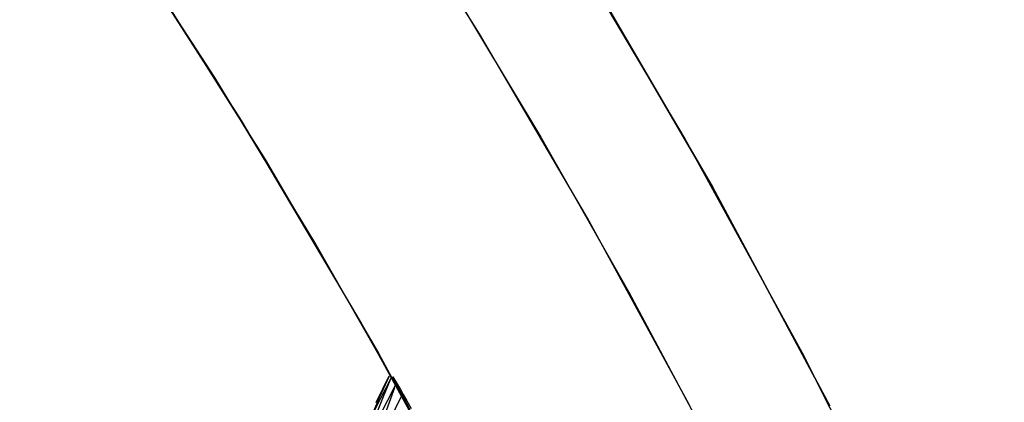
# Model space of a CAD drawing. Header units: millimetres. Extents: x -58 to 58, y -58 to 57.
# Tile 84 of 102: x 44.61 to 52.54, y 26.33 to 29.41. Entities that reach past the tile are written whole.
import ezdxf

# ---------------------------------------------------------------- set-up
doc = ezdxf.new("R2010")
doc.units = ezdxf.units.MM
doc.header["$MEASUREMENT"] = 0
doc.layers.add('Predefinito', color=5, linetype='Continuous')

msp = doc.modelspace()

# ---------------------------------------------------------------- linework, layer by layer
at = {"layer": 'Predefinito'}
for points in [[(46.98942868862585, 33.13975847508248), (48.11434692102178, 31.48427559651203), (49.18096677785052, 29.79064438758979), (50.1879958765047, 28.06091695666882), (51.13421403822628, 26.29718914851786)], [(51.13421400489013, 26.29718916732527), (50.18799593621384, 28.06091701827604), (49.18096687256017, 29.7906444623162), (48.11434699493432, 31.48427565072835), (46.98942868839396, 33.13975847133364)], [(50.00149241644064, 26.30780789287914), (49.17987196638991, 27.81348941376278), (48.31251464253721, 29.29421323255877), (47.40058900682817, 30.74791312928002), (46.44538687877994, 32.17259762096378)], [(44.6095093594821, 31.3088096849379), (45.6229295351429, 29.81271908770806), (46.58671079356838, 28.28300414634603), (47.49922113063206, 26.72216239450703), (48.3589976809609, 25.13279405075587)], [(47.75424939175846, 26.2636948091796), (46.98625266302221, 27.6141641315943), (46.18007551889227, 28.94219454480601), (45.33637304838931, 30.24670690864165)], [(53.69007490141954, 9.360868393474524), (53.33498212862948, 11.20846471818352), (52.91632904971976, 13.04270370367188), (52.43461458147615, 14.86139945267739), (51.89041279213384, 16.66238459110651), (51.28437221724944, 18.44351285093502), (50.6172150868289, 20.20266162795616), (49.88973646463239, 21.93773451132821), (49.10280330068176, 23.6466637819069), (48.25735339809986, 25.32741287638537), (47.35439429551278, 26.97797881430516), (46.39500206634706, 28.59639458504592), (45.38032003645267, 30.18073149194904)], [(56.64549186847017, 9.876145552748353), (56.27085270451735, 11.82544442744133), (55.82915450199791, 13.76065069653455), (55.32092364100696, 15.67945813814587), (54.74676578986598, 17.57958007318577), (54.10736518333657, 19.45875209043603), (53.40348380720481, 21.31473474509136), (52.63596049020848, 23.14531622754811), (51.80570990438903, 24.94831499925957), (50.91372147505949, 26.72158239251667), (49.9610582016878, 28.46300517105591), (48.94885539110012, 30.17050804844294)], [(48.06550643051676, 29.69776240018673), (48.80715852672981, 28.46245380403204), (49.51478649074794, 27.2127896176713), (50.18804638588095, 25.95014450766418), (50.82666640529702, 24.67589881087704), (51.43044640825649, 23.3914339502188), (51.99925711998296, 22.09812795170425), (52.53303901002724, 20.7973510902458), (53.03180086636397, 19.49046168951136), (53.49561808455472, 18.17880209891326), (53.92463069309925, 16.86369486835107), (54.3190411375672, 15.54643913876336), (54.67911184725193, 14.22830726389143), (55.00516260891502, 12.91054167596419), (55.29756777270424, 11.59435200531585), (55.55675331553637, 10.28091246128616), (55.78319378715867, 8.971359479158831)]]:
    msp.add_lwpolyline(points, dxfattribs=at)
at = {"layer": 'Predefinito', "extrusion": (0.1013821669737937, 0.9942032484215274, 0.03579884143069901)}
msp.add_lwpolyline([(-44.64750539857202, 40.22228010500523), (-44.60533166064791, 48.99281496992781), (-44.70689308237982, 58.87264581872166)], dxfattribs=at)
at = {"layer": 'Predefinito'}
for points in [[(47.59751469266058, 26.51630317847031, 46.88488021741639), (47.5143391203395, 26.3556378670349, 46.8074012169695), (47.44367723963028, 26.21192000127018, 46.73891866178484), (47.37606027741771, 26.06744798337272, 46.6708939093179), (47.2497172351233, 25.7763851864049, 46.5364669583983), (47.13486181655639, 25.48280354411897, 46.40461914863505), (47.03107850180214, 25.18708815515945, 46.27583825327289), (46.93792852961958, 24.88957295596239, 46.15060604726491), (46.8549731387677, 24.5905918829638, 46.0294043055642), (46.78172963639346, 24.2902780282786, 45.91271220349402), (46.71776303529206, 23.98860292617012, 45.80093941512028), (46.66270613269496, 23.68565817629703, 45.69446346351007), (46.6161917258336, 23.381535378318, 45.5936618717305), (46.5778731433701, 23.07632000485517, 45.49884485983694), (46.5474826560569, 22.77008907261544, 45.41022660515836), (46.52477147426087, 22.46292149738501, 45.32804056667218), (46.5094908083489, 22.1548961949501, 45.2525202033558), (46.50141006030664, 21.84617959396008, 45.18389437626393), (46.50035160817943, 21.53698964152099, 45.12235865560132), (46.5061461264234, 21.22748253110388, 45.06809656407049), (46.5186242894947, 20.9178144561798, 45.021291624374), (46.5376412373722, 20.6081483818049, 44.9821218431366), (46.5630931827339, 20.2986698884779, 44.9507442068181), (46.59490563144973, 19.989680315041, 44.92671079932)], [(47.58266328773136, 26.53044974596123, 41.78628238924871), (47.50702397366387, 26.36703067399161, 41.6783366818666), (47.44250646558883, 26.21750179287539, 41.58078409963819)], [(47.58144930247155, 26.53743338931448, 43.50482160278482), (47.47732631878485, 26.32251157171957, 43.37649985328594)], [(47.59356939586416, 26.50582455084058, 40.02263093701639), (47.53581011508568, 26.37055989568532, 39.92287718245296), (47.48178131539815, 26.23506088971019, 39.82396890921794)], [(47.75424922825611, 26.2636941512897, 60.00416582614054), (47.61386452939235, 26.53055950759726, 45.96318176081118), (47.61545524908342, 26.53217539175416, 41.27784499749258), (47.64410085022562, 26.48296252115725, 38.93850974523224), (47.67555481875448, 26.4274568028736, 37.76884447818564), (47.69801605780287, 26.38746897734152, 37.1840129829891), (47.72601737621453, 26.33736587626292, 36.59918251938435), (47.7607300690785, 26.27499804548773, 36.01357146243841)], [(47.6336186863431, 26.45975156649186, 50.21982204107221), (47.5102245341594, 26.2184098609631, 50.1312372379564), (47.37778949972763, 25.93939511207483, 50.03063176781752), (47.2545374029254, 25.6576099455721, 49.9312334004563), (47.14025327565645, 25.37325236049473, 49.83341035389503), (47.03474064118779, 25.08652938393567, 49.73753389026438), (46.9377964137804, 24.79762521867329, 49.64398009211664), (46.8492175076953, 24.5067240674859, 49.5531250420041), (46.76878372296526, 24.21393208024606, 49.46535102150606), (46.69629874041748, 23.91928007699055, 49.3809962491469), (46.63159529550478, 23.62283926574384, 49.30037071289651), (46.57450612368, 23.3246808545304, 49.2237844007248), (46.52487810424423, 23.02487959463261, 49.15149766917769), (46.48260705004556, 22.72352582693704, 49.08369997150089), (46.44759909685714, 22.4207141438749, 49.02059494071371), (46.4197603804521, 22.1165391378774, 48.9623862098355), (46.39900897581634, 21.81117376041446, 48.90927389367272), (46.38529213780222, 21.50482772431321, 48.86143183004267), (46.37855977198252, 21.19765076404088, 48.81902423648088), (46.37876178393, 20.8897926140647, 48.7822153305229), (46.3858656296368, 20.5814052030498, 48.7511636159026), (46.3998703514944, 20.2726334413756, 48.7260082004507), (46.42081566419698, 19.96349974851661, 48.70642128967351)], [(47.62685124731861, 26.44162720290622, 38.18443705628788), (47.55349175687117, 26.23417694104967, 38.01095182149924)], [(47.68347571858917, 26.3767172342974, 53.52714924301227), (47.5338435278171, 26.0684918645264, 53.4512156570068), (47.41240412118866, 25.80071639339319, 53.386078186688), (47.2975668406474, 25.5304792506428, 53.321363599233), (47.18924790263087, 25.25783067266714, 53.25733188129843), (47.0873767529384, 24.9827479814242, 53.19424759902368), (46.99190647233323, 24.70519875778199, 53.13238291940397), (46.9027901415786, 24.4251505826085, 53.0720100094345), (46.82001341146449, 24.14262772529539, 53.0134098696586), (46.74360582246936, 23.85769771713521, 52.95683748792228), (46.67358628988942, 23.57039303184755, 52.9025260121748), (46.6099737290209, 23.280746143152, 52.8507085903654), (46.55279829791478, 22.98880124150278, 52.80158474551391), (46.5021222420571, 22.69463864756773, 52.75530583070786), (46.45801260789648, 22.39834503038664, 52.71203273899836), (46.4205364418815, 22.1000070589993, 52.6719263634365), (46.38976912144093, 21.79978007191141, 52.63514542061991), (46.36579975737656, 21.49785208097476, 52.60183069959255), (46.34871599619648, 21.19435876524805, 52.57211620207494), (46.3386054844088, 20.88943580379, 52.5461359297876), (46.3355676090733, 20.5832206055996, 52.5240185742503), (46.33972300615, 20.2758496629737, 52.5058770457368), (46.35120970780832, 19.96739192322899, 52.49150663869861)]]:
    msp.add_polyline3d(points, dxfattribs=at)

doc.saveas('drawing.dxf')
